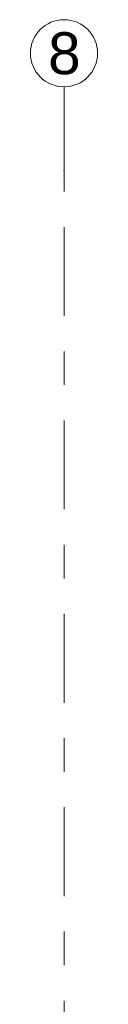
# Model space of a CAD drawing. Header units: metres. Extents: x -3.6 to 84.5, y -11 to 16.8.
# Tile 102 of 225: x 25.63 to 25.83, y 13.871 to 16.805. Entities that reach past the tile are written whole.
import ezdxf

# ---------------------------------------------------------------- set-up
doc = ezdxf.new("R2010")
doc.units = ezdxf.units.M
doc.header["$MEASUREMENT"] = 0
doc.linetypes.add('Strichlinie doppelt', pattern=[0.546806, 0.264583, -0.105833, 0.070556, -0.105833])
doc.layers.add('451 - Universal.Achsen Raster', color=7, linetype='Continuous')
doc.styles.add('ERSTELLTER_STIL_2', font='txt')

msp = doc.modelspace()

# ---------------------------------------------------------------- linework, layer by layer
at = {"layer": '451 - Universal.Achsen Raster', "color": 160, "linetype": 'Strichlinie doppelt', "lineweight": 9, "true_color": 0x3232ff}
for p, q in [((25.73, 16.355), (25.73, 16.605)), ((25.73, -10.585), (25.73, 16.355))]:
    msp.add_line(p, q, dxfattribs=at)
at = {"layer": '451 - Universal.Achsen Raster', "color": 160, "linetype": 'Continuous', "lineweight": 9, "true_color": 0x3232ff}
msp.add_circle((25.73, 16.705), 0.1, dxfattribs=at)
at = {"layer": '451 - Universal.Achsen Raster', "color": 160, "linetype": 'Strichlinie doppelt', "lineweight": 9, "true_color": 0x3232ff}
msp.add_point((25.73, 16.355), dxfattribs=at)
msp.add_point((25.73, 16.355), dxfattribs=at)

# ---------------------------------------------------------------- texts
at = {"layer": '451 - Universal.Achsen Raster', "color": 160, "lineweight": 9, "true_color": 0x3232ff, "insert": (25.6826, 16.7675), "char_height": 0.125, "attachment_point": 1, "style": 'ERSTELLTER_STIL_2'}
msp.add_mtext('\\A1;{\\pql;\\pt0;\\fArial|b0|i0|c0|p38;8}', dxfattribs=at)

doc.saveas('drawing.dxf')
